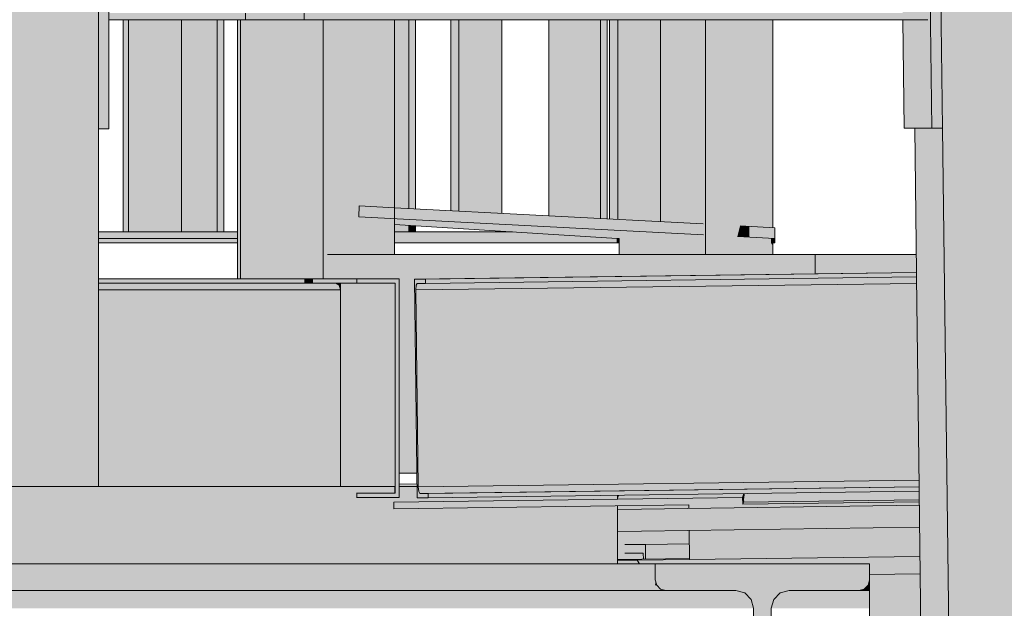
# Model space of a CAD drawing. Header units: centimetres. Extents: x -5472 to 10427, y -400 to 1902.
# Tile 43 of 91: x -4727 to -4682, y 1375 to 1402. Entities that reach past the tile are written whole.
import ezdxf

# ---------------------------------------------------------------- set-up
doc = ezdxf.new("R2010")
doc.units = ezdxf.units.CM
doc.header["$LTSCALE"] = 0.1
doc.header["$MEASUREMENT"] = 0
for name, color, linetype in [('2_barierki.K_IR', 7, 'Continuous'), ('2_kładka_IFC.K_IR', 7, 'Continuous'), ('2_schody_konstrukcja.ISTN', 7, 'Continuous'), ('2_stropy.ISTN', 7, 'Continuous'), ('2_stropy.K_IR', 7, 'Continuous')]:
    doc.layers.add(name, color=color, linetype=linetype)

# ---------------------------------------------------------------- blocks, each defined once
blk = doc.blocks.new('ElemPrzekroju_3_1')
at = {"layer": '2_schody_konstrukcja.ISTN', "linetype": 'Continuous', "lineweight": 0, "true_color": 0xffffff}
blk.add_hatch(color=7, dxfattribs=at).paths.add_polyline_path([(-4697.9, 1354.963), (-4688.1, 1354.963), (-4688.1, 1355.693), (-4688.166, 1355.938), (-4688.345, 1356.118), (-4688.59, 1356.183), (-4691.785, 1356.183), (-4692.19, 1356.292), (-4692.487, 1356.588), (-4692.595, 1356.993), (-4692.595, 1374.933), (-4692.487, 1375.338), (-4692.19, 1375.635), (-4691.785, 1375.743), (-4688.59, 1375.743), (-4688.345, 1375.809), (-4688.166, 1375.988), (-4688.1, 1376.233), (-4688.1, 1376.963), (-4697.9, 1376.963), (-4697.9, 1376.233), (-4697.835, 1375.988), (-4697.655, 1375.809), (-4697.41, 1375.743), (-4694.215, 1375.743), (-4693.81, 1375.635), (-4693.514, 1375.338), (-4693.405, 1374.933), (-4693.405, 1356.993), (-4693.514, 1356.588), (-4693.81, 1356.292), (-4694.215, 1356.183), (-4697.41, 1356.183), (-4697.655, 1356.118), (-4697.835, 1355.938), (-4697.9, 1355.693)])
at = {"layer": '2_schody_konstrukcja.ISTN', "color": 252, "linetype": 'Continuous', "lineweight": 0}
for p, q in [((-4697.9, 1376.233), (-4697.9, 1376.963)), ((-4697.835, 1375.988), (-4697.9, 1376.233)), ((-4688.1, 1376.233), (-4688.166, 1375.988)), ((-4697.655, 1375.809), (-4697.835, 1375.988)), ((-4697.41, 1375.743), (-4697.655, 1375.809)), ((-4688.345, 1375.809), (-4688.59, 1375.743)), ((-4688.166, 1375.988), (-4688.345, 1375.809)), ((-4694.215, 1375.743), (-4697.41, 1375.743)), ((-4693.81, 1375.635), (-4694.215, 1375.743)), ((-4693.514, 1375.338), (-4693.81, 1375.635)), ((-4693.405, 1374.933), (-4693.514, 1375.338)), ((-4692.487, 1375.338), (-4692.595, 1374.933)), ((-4692.19, 1375.635), (-4692.487, 1375.338)), ((-4691.785, 1375.743), (-4692.19, 1375.635)), ((-4688.59, 1375.743), (-4691.785, 1375.743)), ((-4693.405, 1356.993), (-4693.405, 1374.933)), ((-4692.595, 1374.933), (-4692.595, 1356.993)), ((-4693.514, 1356.588), (-4693.405, 1356.993)), ((-4692.595, 1356.993), (-4692.487, 1356.588)), ((-4693.81, 1356.292), (-4693.514, 1356.588)), ((-4692.487, 1356.588), (-4692.19, 1356.292)), ((-4697.835, 1355.938), (-4697.655, 1356.118)), ((-4697.655, 1356.118), (-4697.41, 1356.183)), ((-4697.41, 1356.183), (-4694.215, 1356.183)), ((-4694.215, 1356.183), (-4693.81, 1356.292)), ((-4692.19, 1356.292), (-4691.785, 1356.183)), ((-4691.785, 1356.183), (-4688.59, 1356.183)), ((-4688.59, 1356.183), (-4688.345, 1356.118)), ((-4688.345, 1356.118), (-4688.166, 1355.938)), ((-4697.9, 1355.693), (-4697.835, 1355.938)), ((-4697.9, 1354.963), (-4697.9, 1355.693)), ((-4688.166, 1355.938), (-4688.1, 1355.693))]:
    blk.add_line(p, q, dxfattribs=at)
blk = doc.blocks.new('ElemPrzekroju_4_1')
at = {"layer": '2_schody_konstrukcja.ISTN', "linetype": 'Continuous', "lineweight": 0, "true_color": 0xffffff}
for points in [[(-5009.109, 1376.963), (-5009.109, 1376.233), (-4697.9, 1376.233), (-4697.9, 1376.963)], [(-5009.109, 1375.988), (-4697.835, 1375.988), (-4697.9, 1376.233), (-5009.109, 1376.233)], [(-4697.9, 1376.233), (-4697.905, 1375.988), (-4697.835, 1375.988)], [(-4688.1, 1376.233), (-4688.166, 1375.988), (-4688.1, 1375.988)], [(-5009.109, 1375.809), (-4697.655, 1375.809), (-4697.835, 1375.988), (-5009.109, 1375.988)], [(-5009.109, 1375.809), (-4697.655, 1375.809), (-4697.835, 1375.988), (-5009.109, 1375.988)], [(-4697.655, 1375.809), (-5009.109, 1375.809), (-5009.109, 1375.743), (-4697.41, 1375.743)], [(-4697.655, 1375.809), (-5009.109, 1375.809), (-5009.109, 1375.743), (-4697.41, 1375.743)], [(-4688.345, 1375.809), (-4688.59, 1375.743), (-4688.1, 1375.743), (-4688.1, 1375.809)], [(-4688.345, 1375.809), (-4688.59, 1375.743), (-4688.1, 1375.743), (-4688.1, 1375.809)], [(-4688.345, 1375.809), (-4688.1, 1375.809), (-4688.1, 1375.988), (-4688.166, 1375.988)], [(-4688.345, 1375.809), (-4688.1, 1375.809), (-4688.1, 1375.988), (-4688.166, 1375.988)], [(-5009.109, 1375.635), (-5006.986, 1375.635), (-5006.856, 1375.676), (-5006.736, 1375.635), (-4693.81, 1375.635), (-4694.215, 1375.743), (-5009.109, 1375.743)], [(-5009.109, 1375.635), (-5006.986, 1375.635), (-5006.856, 1375.676), (-5006.736, 1375.635), (-4693.81, 1375.635), (-4694.215, 1375.743), (-5009.109, 1375.743)], [(-4693.81, 1375.635), (-5006.736, 1375.635), (-5006.504, 1375.338), (-4693.514, 1375.338)], [(-4693.81, 1375.635), (-5006.736, 1375.635), (-5006.504, 1375.338), (-4693.514, 1375.338)], [(-5006.504, 1375.338), (-5006.419, 1374.933), (-4693.405, 1374.933), (-4693.514, 1375.338)], [(-5006.504, 1375.338), (-5006.419, 1374.933), (-4693.405, 1374.933), (-4693.514, 1375.338)], [(-4692.595, 1374.933), (-4688.1, 1374.933), (-4688.1, 1375.338), (-4692.487, 1375.338)], [(-4692.487, 1375.338), (-4692.595, 1374.933), (-4688.397, 1374.933), (-4688.341, 1375.056), (-4688.1, 1375.338)], [(-4692.19, 1375.635), (-4692.487, 1375.338), (-4688.1, 1375.338), (-4688.1, 1375.635)], [(-4692.19, 1375.635), (-4692.487, 1375.338), (-4688.1, 1375.338), (-4688.1, 1375.635)], [(-4692.19, 1375.635), (-4688.1, 1375.635), (-4688.1, 1375.743), (-4691.785, 1375.743)], [(-4692.19, 1375.635), (-4688.1, 1375.635), (-4688.1, 1375.743), (-4691.785, 1375.743)]]:
    blk.add_hatch(color=7, dxfattribs=at).paths.add_polyline_path(points)
at = {"layer": '2_schody_konstrukcja.ISTN', "color": 252, "linetype": 'Continuous', "lineweight": 0}
for p, q in [((-4688.1, 1376.963), (-5009.109, 1376.963)), ((-4688.1, 1376.233), (-4688.1, 1376.963)), ((-4688.1, 1375.988), (-4688.1, 1376.233)), ((-4688.1, 1375.809), (-4688.1, 1375.988)), ((-4688.1, 1375.743), (-4688.1, 1375.809)), ((-4697.41, 1375.743), (-5009.109, 1375.743)), ((-4688.1, 1375.743), (-4688.59, 1375.743)), ((-4688.1, 1375.635), (-4688.1, 1375.743)), ((-4688.1, 1375.338), (-4688.1, 1375.635)), ((-4688.1, 1374.933), (-4688.1, 1375.338)), ((-4688.1, 1356.993), (-4688.1, 1374.933))]:
    blk.add_line(p, q, dxfattribs=at)
blk = doc.blocks.new('ElemPrzekroju_5_1')
at = {"layer": '2_stropy.K_IR', "linetype": 'Continuous', "lineweight": 0, "true_color": 0xe0e0e0}
for points in [[(-4693.853, 1379.85), (-4685.834, 1379.949), (-4685.838, 1380.287), (-4693.805, 1380.182)], [(-4699.593, 1379.623), (-4699.63, 1379.452), (-4698.522, 1379.467), (-4685.83, 1379.645), (-4696.362, 1379.497), (-4696.364, 1379.666)]]:
    blk.add_hatch(color=254, dxfattribs=at).paths.add_polyline_path(points)
at = {"layer": '2_stropy.K_IR', "linetype": 'Continuous', "lineweight": 0, "true_color": 0x9e9e9e}
for points in [[(-4693.853, 1379.85), (-4693.625, 1379.853), (-4693.853, 1379.852)], [(-4693.833, 1379.989), (-4693.837, 1379.96), (-4692.827, 1379.974), (-4685.835, 1379.988), (-4685.835, 1380.007), (-4691.204, 1379.996), (-4685.836, 1380.071), (-4685.836, 1380.101)], [(-4693.82, 1380.079), (-4693.828, 1380.018), (-4685.836, 1380.13), (-4685.837, 1380.191)], [(-4699.593, 1379.623), (-4699.63, 1379.452), (-4698.522, 1379.467), (-4685.83, 1379.645), (-4696.362, 1379.497), (-4696.364, 1379.666)]]:
    blk.add_hatch(color=253, dxfattribs=at).paths.add_polyline_path(points)
at = {"layer": '2_stropy.K_IR', "linetype": 'Continuous', "lineweight": 0, "true_color": 0x7a7a7a}
for points in [[(-4698.522, 1379.467), (-4699.63, 1379.452), (-4699.63, 1378.452), (-4698.522, 1378.467)], [(-4698.522, 1379.467), (-4699.63, 1379.452), (-4699.63, 1378.452), (-4698.522, 1378.467)], [(-4698.522, 1379.467), (-4698.522, 1378.467), (-4685.818, 1378.645), (-4685.83, 1379.644)]]:
    blk.add_hatch(color=8, dxfattribs=at).paths.add_polyline_path(points)
at = {"layer": '2_stropy.K_IR', "linetype": 'Continuous', "lineweight": 0, "true_color": 0xb1b1b1}
blk.add_hatch(color=253, dxfattribs=at).paths.add_polyline_path([(-4698.522, 1379.467), (-4698.522, 1378.467), (-4685.818, 1378.645), (-4685.83, 1379.644)])
at = {"layer": '2_stropy.K_IR', "color": 7, "linetype": 'Continuous', "lineweight": 0}
for p, q in [((-4699.63, 1379.452), (-4698.522, 1379.467)), ((-4698.522, 1379.467), (-4685.83, 1379.644)), ((-4685.818, 1378.645), (-4698.522, 1378.467)), ((-4698.522, 1378.467), (-4699.63, 1378.452))]:
    blk.add_line(p, q, dxfattribs=at)
blk = doc.blocks.new('ElemPrzekroju_106_1')
at = {"layer": '2_stropy.ISTN', "linetype": 'Continuous', "lineweight": 0, "true_color": 0xffffff}
for points in [[(-4909.563, 1376.963), (-4699.63, 1376.963), (-4699.63, 1379.623), (-4709.846, 1379.489), (-4709.85, 1379.789), (-4699.63, 1379.923), (-4699.63, 1380.105), (-4708.273, 1379.991), (-4708.782, 1379.991), (-4708.788, 1380.507), (-4709.602, 1380.507), (-4709.602, 1380), (-4711.552, 1380), (-4711.552, 1380.2), (-4709.81, 1380.2), (-4709.81, 1380.507), (-4909.563, 1380.507)], [(-4709.828, 1380.2), (-4709.81, 1380.2), (-4709.81, 1380.507), (-4709.828, 1380.507)], [(-4708.788, 1380.507), (-4709.209, 1380.507), (-4709.2, 1379.798), (-4699.63, 1379.923), (-4699.63, 1380.105), (-4708.273, 1379.991), (-4708.782, 1379.991)], [(-4711.572, 1379.912), (-4709.634, 1379.922), (-4709.616, 1380), (-4711.552, 1380), (-4711.552, 1380.2), (-4711.572, 1380.112)], [(-4699.63, 1379.923), (-4699.547, 1380.106), (-4699.63, 1380.105)], [(-4699.63, 1380.105), (-4699.63, 1379.923), (-4699.619, 1379.946), (-4699.62, 1380.105)], [(-4699.617, 1380.105), (-4699.616, 1379.953), (-4699.61, 1379.967), (-4699.61, 1380.105)], [(-4699.586, 1380.106), (-4699.604, 1380.106), (-4699.604, 1379.981), (-4699.586, 1380.021)], [(-4699.58, 1380.106), (-4699.58, 1380.033), (-4699.576, 1380.042), (-4699.576, 1380.106)], [(-4699.55, 1380.106), (-4699.55, 1380.099), (-4699.547, 1380.106)], [(-4709.91, 1379.645), (-4709.906, 1379.345), (-4709.197, 1379.358), (-4709.22, 1379.055), (-4709.286, 1378.675), (-4709.68, 1376.963), (-4699.63, 1376.963), (-4699.63, 1379.623), (-4709.846, 1379.489), (-4709.85, 1379.789)], [(-4699.593, 1379.623), (-4699.63, 1379.623), (-4699.63, 1379.452)], [(-4699.593, 1379.623), (-4699.63, 1379.623), (-4699.63, 1379.452)], [(-4699.63, 1376.963), (-4699.623, 1376.963), (-4699.623, 1377.137), (-4699.613, 1377.16), (-4699.295, 1377.165), (-4699.295, 1377.455), (-4699.298, 1377.455), (-4699.298, 1377.855), (-4699.295, 1377.863), (-4699.295, 1378.457), (-4699.63, 1378.452)], [(-4699.63, 1376.963), (-4699.623, 1376.963), (-4699.623, 1377.137), (-4699.613, 1377.16), (-4699.295, 1377.165), (-4699.295, 1377.455), (-4699.298, 1377.455), (-4699.298, 1377.855), (-4699.295, 1377.863), (-4699.295, 1378.457), (-4699.63, 1378.452)]]:
    blk.add_hatch(color=7, dxfattribs=at).paths.add_polyline_path(points)
at = {"layer": '2_stropy.ISTN', "color": 252, "linetype": 'Continuous', "lineweight": 9}
for p, q in [((-4909.563, 1380.507), (-4709.81, 1380.507)), ((-4709.602, 1380.507), (-4708.788, 1380.507)), ((-4699.63, 1379.923), (-4699.63, 1380.105)), ((-4699.63, 1376.963), (-4699.63, 1379.623))]:
    blk.add_line(p, q, dxfattribs=at)
blk = doc.blocks.new('ElemPrzekroju_388_1')
at = {"layer": '2_barierki.K_IR', "linetype": 'Continuous', "lineweight": 0, "true_color": 0xffffff}
for points in [[(-4704.427, 1392.145), (-4709.813, 1392.145), (-4709.813, 1391.645), (-4702.131, 1391.645), (-4702.131, 1391.998)], [(-4704.427, 1392.145), (-4709.813, 1392.145), (-4709.813, 1391.645), (-4702.131, 1391.645), (-4702.131, 1391.998)], [(-4702.131, 1391.998), (-4702.131, 1391.645), (-4699.644, 1391.645), (-4701.059, 1391.93)], [(-4702.131, 1391.998), (-4702.131, 1391.645), (-4699.644, 1391.645), (-4701.059, 1391.93)], [(-4723.353, 1391.85), (-4723.353, 1391.645), (-4716.992, 1391.645), (-4716.992, 1391.85)], [(-4723.353, 1391.85), (-4723.353, 1391.645), (-4717.909, 1391.645), (-4717.909, 1391.85)], [(-4699.645, 1391.839), (-4701.059, 1391.93), (-4699.644, 1391.645)], [(-4699.645, 1391.839), (-4701.059, 1391.93), (-4699.644, 1391.645)], [(-4699.645, 1391.839), (-4699.644, 1391.645), (-4699.547, 1391.645), (-4699.547, 1391.839)], [(-4699.645, 1391.839), (-4699.644, 1391.645), (-4699.547, 1391.645), (-4699.547, 1391.839)], [(-4692.432, 1391.839), (-4692.608, 1391.839), (-4692.603, 1391.839), (-4692.608, 1391.645), (-4692.431, 1391.645)], [(-4692.607, 1391.678), (-4692.434, 1391.832), (-4692.434, 1391.839), (-4692.608, 1391.839), (-4692.603, 1391.839)]]:
    blk.add_hatch(color=7, dxfattribs=at).paths.add_polyline_path(points)
at = {"layer": '2_barierki.K_IR', "color": 252, "linetype": 'Continuous', "lineweight": 0}
for p, q in [((-4709.813, 1392.145), (-4704.427, 1392.145)), ((-4723.353, 1391.645), (-4716.992, 1391.645)), ((-4709.813, 1391.645), (-4702.131, 1391.645)), ((-4702.131, 1391.645), (-4699.644, 1391.645)), ((-4699.645, 1391.839), (-4699.644, 1391.645)), ((-4699.644, 1391.645), (-4699.547, 1391.645)), ((-4692.608, 1391.645), (-4692.431, 1391.645)), ((-4692.431, 1391.645), (-4692.432, 1391.839))]:
    blk.add_line(p, q, dxfattribs=at)
blk = doc.blocks.new('ElemPrzekroju_391_1')
at = {"layer": '2_barierki.K_IR', "linetype": 'Continuous', "lineweight": 0, "true_color": 0xffffff}
for points in [[(-4711.44, 1393.337), (-4711.452, 1392.837), (-4695.698, 1392.011), (-4695.698, 1392.097)], [(-4709.813, 1393.222), (-4711.44, 1393.337), (-4695.698, 1392.097), (-4695.704, 1392.511), (-4709.813, 1393.252)], [(-4709.584, 1393.24), (-4709.575, 1393.19), (-4704.401, 1392.782), (-4704.403, 1392.968)], [(-4709.575, 1393.19), (-4709.497, 1392.735), (-4704.401, 1392.467), (-4704.401, 1392.782)], [(-4703.045, 1392.676), (-4702.005, 1392.594), (-4702.007, 1392.842), (-4703.047, 1392.896)], [(-4709.813, 1392.699), (-4699.644, 1391.839), (-4699.547, 1391.839), (-4699.547, 1391.843), (-4695.698, 1392.011), (-4709.813, 1392.751)], [(-4709.813, 1392.699), (-4699.644, 1391.839), (-4699.547, 1391.839), (-4699.547, 1391.843), (-4695.698, 1392.011), (-4709.813, 1392.751)], [(-4709.813, 1392.699), (-4709.813, 1392.49), (-4699.644, 1391.839)], [(-4709.813, 1392.699), (-4709.813, 1392.49), (-4699.644, 1391.839)], [(-4703.045, 1392.396), (-4702.005, 1392.342), (-4702.005, 1392.594), (-4703.045, 1392.676)], [(-4700.957, 1392.787), (-4700.951, 1392.511), (-4696.32, 1392.146), (-4696.328, 1392.544)], [(-4700.951, 1392.511), (-4700.949, 1392.286), (-4696.319, 1392.043), (-4696.32, 1392.146)], [(-4694.138, 1391.974), (-4692.431, 1391.839), (-4692.432, 1392.339), (-4694.024, 1392.423)], [(-4694.024, 1392.423), (-4694.138, 1391.974), (-4693.593, 1391.931), (-4693.602, 1392.401)], [(-4694.138, 1391.929), (-4692.431, 1391.839), (-4694.138, 1391.974)], [(-4694.138, 1391.974), (-4694.138, 1391.929), (-4693.593, 1391.9), (-4693.593, 1391.931)], [(-4692.431, 1391.839), (-4694.138, 1391.929), (-4692.608, 1391.839)], [(-4692.431, 1391.839), (-4694.138, 1391.929), (-4692.608, 1391.839)]]:
    blk.add_hatch(color=7, dxfattribs=at).paths.add_polyline_path(points)
at = {"layer": '2_barierki.K_IR', "color": 252, "linetype": 'Continuous', "lineweight": 0}
for p, q in [((-4711.452, 1392.837), (-4711.44, 1393.337)), ((-4709.813, 1393.252), (-4711.44, 1393.337)), ((-4695.704, 1392.511), (-4709.813, 1393.252)), ((-4695.698, 1392.011), (-4711.452, 1392.837)), ((-4699.644, 1391.839), (-4709.813, 1392.49)), ((-4692.432, 1392.339), (-4694.024, 1392.423)), ((-4692.432, 1391.839), (-4692.432, 1392.339)), ((-4699.644, 1391.839), (-4699.547, 1391.839)), ((-4692.432, 1391.839), (-4694.138, 1391.929)), ((-4692.608, 1391.839), (-4692.432, 1391.839))]:
    blk.add_line(p, q, dxfattribs=at)
blk = doc.blocks.new('ElemPrzekroju_423_1')
at = {"layer": '2_stropy.ISTN', "linetype": 'Continuous', "lineweight": 0, "true_color": 0xffffff}
for points in [[(-4699.295, 1377.863), (-4696.342, 1377.902), (-4696.349, 1378.497), (-4698.522, 1378.467), (-4699.295, 1378.457)], [(-4699.295, 1377.863), (-4696.342, 1377.902), (-4696.349, 1378.497), (-4698.522, 1378.467), (-4699.295, 1378.457)], [(-4698.448, 1377.455), (-4699.295, 1377.455), (-4699.295, 1377.165), (-4698.444, 1377.176)], [(-4698.448, 1377.455), (-4699.295, 1377.455), (-4699.295, 1377.165), (-4698.444, 1377.176)]]:
    blk.add_hatch(color=7, dxfattribs=at).paths.add_polyline_path(points)
blk = doc.blocks.new('ElemPrzekroju_648_1')
at = {"layer": '2_kładka_IFC.K_IR', "linetype": 'Continuous', "lineweight": 0, "true_color": 0x939393}
for points in [[(-4686.396, 1489.781), (-4687.668, 1489.781), (-4687.664, 1489.467), (-4686.393, 1489.467), (-4686.331, 1484.467), (-4687.603, 1484.467), (-4687.458, 1472.65), (-4686.313, 1472.65), (-4686.311, 1472.5), (-4686.311, 1472.35), (-4687.454, 1472.35), (-4686.591, 1402.15), (-4685.446, 1402.15), (-4685.445, 1402), (-4685.445, 1401.85), (-4686.587, 1401.85), (-4686.526, 1396.888), (-4685.254, 1396.888)], [(-4686.396, 1489.781), (-4687.668, 1489.781), (-4687.664, 1489.467), (-4686.393, 1489.467), (-4686.331, 1484.467), (-4687.603, 1484.467), (-4687.458, 1472.65), (-4686.313, 1472.65), (-4686.311, 1472.5), (-4686.311, 1472.35), (-4687.454, 1472.35), (-4686.591, 1402.15), (-4685.446, 1402.15), (-4685.445, 1402), (-4685.445, 1401.85), (-4686.587, 1401.85), (-4686.526, 1396.888), (-4685.254, 1396.888)], [(-4716.632, 1402.15), (-4716.632, 1401.85), (-4713.951, 1401.85), (-4713.951, 1402.15), (-4715.749, 1402.15), (-4715.825, 1402.15)], [(-4716.632, 1402.15), (-4716.632, 1401.85), (-4713.951, 1401.85), (-4713.951, 1402.15), (-4715.749, 1402.15), (-4715.825, 1402.15)], [(-4716.992, 1390), (-4716.865, 1390), (-4716.865, 1401.85), (-4716.992, 1401.85)], [(-4716.992, 1390), (-4716.865, 1390), (-4716.865, 1401.85), (-4716.992, 1401.85)], [(-4685.254, 1396.888), (-4686.042, 1396.888), (-4685.654, 1365.297), (-4684.382, 1365.297), (-4684.77, 1396.895)], [(-4685.254, 1396.888), (-4686.042, 1396.888), (-4685.654, 1365.297), (-4684.382, 1365.297), (-4684.77, 1396.895)], [(-4713.57, 1390), (-4713.57, 1389.8), (-4711.536, 1389.8), (-4711.536, 1390)], [(-4713.57, 1390), (-4713.57, 1389.8), (-4711.536, 1389.8), (-4711.536, 1390)], [(-4709.795, 1389.8), (-4712.287, 1389.8), (-4712.287, 1380.507), (-4709.859, 1380.507), (-4709.81, 1380.507), (-4709.81, 1380.2), (-4709.795, 1380.2)], [(-4709.795, 1389.8), (-4712.287, 1389.8), (-4712.287, 1380.507), (-4709.859, 1380.507), (-4709.81, 1380.507), (-4709.81, 1380.2), (-4709.795, 1380.2)], [(-4708.712, 1380.279), (-4708.737, 1380.491), (-4708.848, 1389.491), (-4708.828, 1389.703), (-4708.775, 1389.791), (-4708.394, 1389.791), (-4708.396, 1389.991), (-4708.905, 1389.991), (-4708.782, 1379.991), (-4708.273, 1379.991), (-4708.276, 1380.191), (-4708.657, 1380.191)], [(-4708.712, 1380.279), (-4708.737, 1380.491), (-4708.848, 1389.491), (-4708.828, 1389.703), (-4708.775, 1389.791), (-4708.394, 1389.791), (-4708.396, 1389.991), (-4708.905, 1389.991), (-4708.782, 1379.991), (-4708.273, 1379.991), (-4708.276, 1380.191), (-4708.657, 1380.191)], [(-4711.552, 1380.2), (-4711.552, 1380), (-4711.536, 1380), (-4711.536, 1380.2)], [(-4711.552, 1380.2), (-4711.552, 1380), (-4711.536, 1380), (-4711.536, 1380.2)], [(-4698.351, 1377.855), (-4699.298, 1377.855), (-4699.298, 1377.455), (-4698.448, 1377.455), (-4698.444, 1377.176), (-4698.343, 1377.177)], [(-4698.351, 1377.855), (-4699.298, 1377.855), (-4699.298, 1377.455), (-4698.448, 1377.455), (-4698.444, 1377.176), (-4698.343, 1377.177)], [(-4699.623, 1377.137), (-4699.623, 1376.963), (-4698.62, 1376.963), (-4698.729, 1377.137)], [(-4699.623, 1377.137), (-4699.623, 1376.963), (-4698.62, 1376.963), (-4698.729, 1377.137)]]:
    blk.add_hatch(color=252, dxfattribs=at).paths.add_polyline_path(points)
at = {"layer": '2_kładka_IFC.K_IR', "linetype": 'Continuous', "lineweight": 0, "true_color": 0xd1d1d1}
for points in [[(-4685.254, 1396.888), (-4684.77, 1396.895), (-4685.851, 1484.788), (-4685.913, 1489.787), (-4686.396, 1489.781)], [(-4722.87, 1396.866), (-4722.87, 1484.466), (-4722.87, 1489.466), (-4723.353, 1489.466), (-4723.353, 1484.466), (-4723.353, 1396.866)], [(-4684.382, 1365.297), (-4679.547, 1365.361), (-4679.694, 1377.36), (-4681.016, 1484.851), (-4685.851, 1484.788), (-4684.77, 1396.895)], [(-4728.189, 1484.466), (-4728.189, 1380.507), (-4723.353, 1380.507), (-4723.353, 1484.466)], [(-4722.87, 1402.15), (-4722.87, 1401.85), (-4716.632, 1401.85), (-4716.632, 1402.15)], [(-4685.445, 1401.85), (-4685.445, 1402), (-4685.446, 1402.15), (-4713.951, 1402.15), (-4713.951, 1401.85)], [(-4719.555, 1401.85), (-4721.976, 1401.85), (-4721.976, 1392.15), (-4719.555, 1392.15)], [(-4690.588, 1391.108), (-4690.588, 1390.232), (-4685.961, 1390.293), (-4685.971, 1391.108)], [(-4685.959, 1390.086), (-4685.961, 1390.286), (-4708.396, 1389.991), (-4708.394, 1389.791)], [(-4713.57, 1390), (-4723.353, 1390), (-4723.353, 1389.8), (-4713.57, 1389.8)], [(-4711.536, 1380), (-4709.602, 1380), (-4709.602, 1390), (-4711.536, 1390), (-4711.536, 1389.8), (-4709.795, 1389.8), (-4709.795, 1380.2), (-4711.536, 1380.2)], [(-4685.955, 1389.792), (-4708.848, 1389.491), (-4708.737, 1380.491), (-4685.845, 1380.793)], [(-4723.353, 1389.5), (-4723.353, 1380.507), (-4712.287, 1380.507), (-4712.287, 1389.5)], [(-4685.838, 1380.287), (-4685.841, 1380.487), (-4708.276, 1380.191), (-4708.273, 1379.991)], [(-4709.85, 1379.789), (-4709.846, 1379.489), (-4696.364, 1379.666), (-4696.362, 1379.497), (-4685.83, 1379.645), (-4685.832, 1379.804), (-4693.901, 1379.698), (-4693.905, 1379.998)], [(-4693.874, 1379.782), (-4685.833, 1379.888), (-4685.833, 1379.89), (-4693.874, 1379.784)], [(-4685.818, 1378.645), (-4696.349, 1378.497), (-4696.333, 1377.166), (-4685.802, 1377.305)], [(-4688.1, 1376.474), (-4688.1, 1366.073), (-4685.664, 1366.105), (-4685.792, 1376.505)]]:
    blk.add_hatch(color=254, dxfattribs=at).paths.add_polyline_path(points)
at = {"layer": '2_kładka_IFC.K_IR', "linetype": 'Continuous', "lineweight": 0, "true_color": 0xa3a3a3}
for points in [[(-4716.632, 1402.15), (-4717.73, 1402.15), (-4717.73, 1401.85), (-4716.632, 1401.85)], [(-4719.555, 1401.85), (-4721.661, 1401.85), (-4721.661, 1392.15), (-4719.555, 1392.15)], [(-4685.961, 1390.286), (-4688.11, 1390.258), (-4688.107, 1390.058), (-4685.959, 1390.086)], [(-4720.616, 1389.8), (-4716.678, 1389.8), (-4716.632, 1390), (-4720.57, 1390)], [(-4713.57, 1390), (-4713.941, 1390), (-4713.941, 1389.8), (-4713.57, 1389.8)], [(-4712.35, 1389.712), (-4712.287, 1389.5), (-4712.287, 1389.8), (-4712.501, 1389.8)], [(-4712.35, 1389.712), (-4712.287, 1389.5), (-4712.287, 1389.8), (-4712.501, 1389.8)], [(-4685.955, 1389.792), (-4708.848, 1389.491), (-4708.821, 1387.322), (-4689.134, 1387.582), (-4689.134, 1387.534), (-4688.65, 1387.54), (-4688.567, 1380.757), (-4685.845, 1380.793)], [(-4709.795, 1386.724), (-4709.795, 1386.287), (-4709.602, 1386.29), (-4709.602, 1387.565)], [(-4685.841, 1380.487), (-4687.506, 1380.465), (-4687.503, 1380.265), (-4685.838, 1380.287)], [(-4709.14, 1379.798), (-4709.137, 1379.528), (-4709.139, 1379.498), (-4696.364, 1379.666), (-4696.362, 1379.497), (-4685.83, 1379.645), (-4685.832, 1379.804), (-4693.901, 1379.698), (-4693.905, 1379.998)], [(-4693.874, 1379.784), (-4693.874, 1379.782), (-4693.758, 1379.784), (-4693.758, 1379.785)], [(-4685.818, 1378.645), (-4696.349, 1378.497), (-4696.333, 1377.166), (-4685.802, 1377.305)], [(-4696.342, 1377.882), (-4698.351, 1377.855), (-4698.343, 1377.177), (-4696.334, 1377.204)], [(-4696.342, 1377.882), (-4698.351, 1377.855), (-4698.343, 1377.177), (-4696.334, 1377.204)], [(-4688.1, 1376.474), (-4688.1, 1366.073), (-4685.664, 1366.105), (-4685.792, 1376.505)]]:
    blk.add_hatch(color=253, dxfattribs=at).paths.add_polyline_path(points)
at = {"layer": '2_kładka_IFC.K_IR', "linetype": 'Continuous', "lineweight": 0, "true_color": 0xaaaaaa}
for points in [[(-4721.976, 1401.85), (-4722.215, 1401.85), (-4722.215, 1392.15), (-4721.976, 1392.15)], [(-4716.992, 1392.15), (-4723.353, 1392.15), (-4723.353, 1391.85), (-4716.992, 1391.85)], [(-4712.882, 1390), (-4709.602, 1390), (-4709.602, 1381.108), (-4708.796, 1381.108), (-4708.905, 1389.991), (-4690.588, 1390.232), (-4690.588, 1391.108), (-4712.882, 1391.108)], [(-4689.284, 1390.249), (-4688.11, 1390.258), (-4685.961, 1390.286), (-4685.961, 1390.293)], [(-4708.737, 1380.491), (-4688.567, 1380.757), (-4688.512, 1380.545), (-4685.842, 1380.58), (-4685.845, 1380.793)], [(-4688.512, 1380.545), (-4688.387, 1380.458), (-4685.841, 1380.492), (-4685.842, 1380.58)], [(-4688.386, 1380.458), (-4687.506, 1380.465), (-4685.841, 1380.487), (-4685.841, 1380.492)], [(-4699.63, 1379.923), (-4709.2, 1379.798), (-4709.14, 1379.798), (-4693.905, 1379.998), (-4693.897, 1380.022), (-4699.619, 1379.946)], [(-4699.616, 1379.953), (-4694.665, 1380.018), (-4693.897, 1380.024), (-4693.884, 1380.064), (-4699.586, 1380.021), (-4699.604, 1379.981), (-4697.15, 1379.999), (-4699.61, 1379.967)], [(-4699.58, 1380.033), (-4693.88, 1380.075), (-4693.877, 1380.085), (-4699.576, 1380.042)], [(-4699.55, 1380.099), (-4693.859, 1380.142), (-4693.856, 1380.151), (-4699.173, 1380.111), (-4699.547, 1380.106)], [(-4693.894, 1379.722), (-4693.901, 1379.698), (-4685.832, 1379.804), (-4685.833, 1379.828), (-4686.665, 1379.817), (-4687.927, 1379.808), (-4685.833, 1379.835), (-4685.833, 1379.85), (-4686.718, 1379.838), (-4693.464, 1379.788), (-4693.874, 1379.782), (-4693.877, 1379.775), (-4688.34, 1379.817), (-4690.405, 1379.789), (-4693.88, 1379.764), (-4693.893, 1379.724), (-4693.649, 1379.726)], [(-4693.856, 1379.842), (-4685.834, 1379.901), (-4685.834, 1379.911), (-4693.623, 1379.853), (-4693.853, 1379.85)], [(-4699.298, 1377.855), (-4698.351, 1377.855), (-4696.342, 1377.882), (-4696.342, 1377.902), (-4699.295, 1377.863)], [(-4699.298, 1377.855), (-4698.351, 1377.855), (-4696.342, 1377.882), (-4696.342, 1377.902), (-4699.295, 1377.863)], [(-4699.613, 1377.16), (-4699.623, 1377.137), (-4698.729, 1377.137), (-4696.333, 1377.169), (-4696.334, 1377.204)], [(-4699.613, 1377.16), (-4699.623, 1377.137), (-4698.729, 1377.137), (-4696.333, 1377.169), (-4696.334, 1377.204)], [(-4698.729, 1377.137), (-4698.62, 1376.963), (-4693.983, 1376.963), (-4685.799, 1377.071), (-4685.802, 1377.305), (-4696.333, 1377.166), (-4696.333, 1377.169)], [(-4698.729, 1377.137), (-4698.62, 1376.963), (-4693.983, 1376.963), (-4685.799, 1377.071), (-4685.802, 1377.305), (-4696.333, 1377.166), (-4696.333, 1377.169)], [(-4685.799, 1377.071), (-4693.983, 1376.963), (-4688.1, 1376.963), (-4688.1, 1376.474), (-4685.792, 1376.505)]]:
    blk.add_hatch(color=253, dxfattribs=at).paths.add_polyline_path(points)
at = {"layer": '2_kładka_IFC.K_IR', "linetype": 'Continuous', "lineweight": 0, "true_color": 0x9b9b9b}
for points in [[(-4720.833, 1391.85), (-4716.992, 1391.85), (-4716.992, 1392.15), (-4720.833, 1392.15)], [(-4723.353, 1389.712), (-4712.35, 1389.712), (-4712.501, 1389.8), (-4723.353, 1389.8)], [(-4723.353, 1389.712), (-4712.35, 1389.712), (-4712.501, 1389.8), (-4723.353, 1389.8)], [(-4708.828, 1389.703), (-4708.848, 1389.491), (-4685.955, 1389.792), (-4685.958, 1390.004)], [(-4708.828, 1389.703), (-4708.848, 1389.491), (-4685.955, 1389.792), (-4685.958, 1390.004)], [(-4708.828, 1389.703), (-4685.958, 1390.004), (-4685.959, 1390.086), (-4708.394, 1389.791), (-4708.775, 1389.791)], [(-4708.828, 1389.703), (-4685.958, 1390.004), (-4685.959, 1390.086), (-4708.394, 1389.791), (-4708.775, 1389.791)], [(-4712.35, 1389.712), (-4723.353, 1389.712), (-4723.353, 1389.5), (-4712.287, 1389.5)], [(-4712.35, 1389.712), (-4723.353, 1389.712), (-4723.353, 1389.5), (-4712.287, 1389.5)], [(-4693.897, 1380.022), (-4693.905, 1379.998), (-4693.901, 1379.698), (-4693.894, 1379.722)], [(-4693.884, 1380.064), (-4693.897, 1380.024), (-4693.893, 1379.724), (-4693.88, 1379.764)], [(-4693.877, 1380.085), (-4693.88, 1380.075), (-4693.877, 1379.775), (-4693.874, 1379.785)], [(-4693.859, 1380.142), (-4693.856, 1379.842), (-4693.853, 1379.85), (-4693.853, 1379.852), (-4693.856, 1380.151)], [(-4693.835, 1380.181), (-4693.84, 1380.181), (-4693.837, 1379.96), (-4693.833, 1379.989)], [(-4693.831, 1380.182), (-4693.828, 1380.018), (-4693.82, 1380.079), (-4693.821, 1380.182)]]:
    blk.add_hatch(color=253, dxfattribs=at).paths.add_polyline_path(points)
at = {"layer": '2_kładka_IFC.K_IR', "linetype": 'Continuous', "lineweight": 0, "true_color": 0xe8e8e8}
for points in [[(-4708.905, 1389.991), (-4708.396, 1389.991), (-4685.961, 1390.286), (-4685.961, 1390.293)], [(-4709.602, 1380.507), (-4708.788, 1380.507), (-4708.79, 1380.622), (-4709.602, 1380.614)], [(-4685.841, 1380.492), (-4708.657, 1380.191), (-4708.276, 1380.191), (-4685.841, 1380.487)], [(-4709.85, 1379.789), (-4693.905, 1379.998), (-4693.847, 1380.181), (-4699.547, 1380.106), (-4699.63, 1379.923)], [(-4693.901, 1379.698), (-4685.832, 1379.804), (-4685.833, 1379.888), (-4693.874, 1379.782)], [(-4693.874, 1379.784), (-4685.833, 1379.89), (-4685.834, 1379.949), (-4693.853, 1379.85)]]:
    blk.add_hatch(color=254, dxfattribs=at).paths.add_polyline_path(points)
at = {"layer": '2_kładka_IFC.K_IR', "linetype": 'Continuous', "lineweight": 0, "true_color": 0xa3a3a3}
h = blk.add_hatch(color=253, dxfattribs=at)
h.paths.add_polyline_path([(-4723.353, 1389.5), (-4723.353, 1387.324), (-4721.643, 1387.324), (-4723.21, 1380.507), (-4712.287, 1380.507), (-4712.287, 1389.5)])
h.paths.add_polyline_path([(-4718.359, 1384.482), (-4717.705, 1387.324), (-4714.968, 1387.324), (-4714.968, 1385.911), (-4715.296, 1384.482)], flags=0)
at = {"layer": '2_kładka_IFC.K_IR', "linetype": 'Continuous', "lineweight": 0, "true_color": 0xf0f0f0}
for points in [[(-4708.737, 1380.491), (-4708.712, 1380.279), (-4685.842, 1380.58), (-4685.845, 1380.793)], [(-4685.799, 1377.071), (-4693.983, 1376.963), (-4688.1, 1376.963), (-4688.1, 1376.474), (-4685.792, 1376.505)]]:
    blk.add_hatch(color=7, dxfattribs=at).paths.add_polyline_path(points)
at = {"layer": '2_kładka_IFC.K_IR', "linetype": 'Continuous', "lineweight": 0, "true_color": 0xf8f8f8}
blk.add_hatch(color=7, dxfattribs=at).paths.add_polyline_path([(-4708.712, 1380.279), (-4708.657, 1380.191), (-4685.841, 1380.492), (-4685.842, 1380.58)])
at = {"layer": '2_kładka_IFC.K_IR', "linetype": 'Continuous', "lineweight": 0, "true_color": 0xbababa}
blk.add_hatch(color=9, dxfattribs=at).paths.add_polyline_path([(-4693.847, 1380.181), (-4693.905, 1379.998), (-4693.901, 1379.698), (-4693.853, 1379.85), (-4693.805, 1380.182)])
at = {"layer": '2_kładka_IFC.K_IR', "color": 7, "linetype": 'Continuous', "lineweight": 15}
for p, q in [((-4686.396, 1489.781), (-4685.254, 1396.888)), ((-4685.851, 1484.788), (-4684.77, 1396.895)), ((-4723.353, 1396.866), (-4723.353, 1484.466)), ((-4722.87, 1484.466), (-4722.87, 1396.866)), ((-4716.632, 1402.15), (-4716.632, 1401.85)), ((-4713.951, 1401.85), (-4713.951, 1402.15)), ((-4716.632, 1401.85), (-4722.87, 1401.85)), ((-4722.215, 1392.15), (-4722.215, 1401.85)), ((-4721.976, 1392.15), (-4721.976, 1401.85)), ((-4719.555, 1401.85), (-4719.555, 1392.15)), ((-4716.992, 1390), (-4716.992, 1401.85)), ((-4716.632, 1401.85), (-4713.951, 1401.85)), ((-4713.951, 1401.85), (-4685.445, 1401.85)), ((-4686.526, 1396.888), (-4686.587, 1401.85)), ((-4723.353, 1396.866), (-4722.87, 1396.866)), ((-4723.353, 1396.866), (-4723.353, 1380.507)), ((-4685.254, 1396.888), (-4686.526, 1396.888)), ((-4686.042, 1396.888), (-4685.961, 1390.286)), ((-4685.254, 1396.888), (-4684.77, 1396.895)), ((-4684.77, 1396.895), (-4684.382, 1365.297)), ((-4722.215, 1392.15), (-4723.353, 1392.15)), ((-4721.976, 1392.15), (-4722.215, 1392.15)), ((-4716.992, 1392.15), (-4721.976, 1392.15)), ((-4716.992, 1391.85), (-4723.353, 1391.85)), ((-4690.588, 1391.108), (-4712.882, 1391.108)), ((-4690.588, 1391.108), (-4690.588, 1390.232)), ((-4685.971, 1391.108), (-4690.588, 1391.108)), ((-4685.961, 1390.293), (-4708.905, 1389.991)), ((-4685.961, 1390.286), (-4708.396, 1389.991)), ((-4685.959, 1390.086), (-4685.961, 1390.286)), ((-4713.57, 1390), (-4723.353, 1390)), ((-4713.57, 1389.8), (-4723.353, 1389.8)), ((-4713.57, 1390), (-4713.57, 1389.8)), ((-4711.536, 1390), (-4713.57, 1390)), ((-4711.536, 1389.8), (-4713.57, 1389.8)), ((-4712.35, 1389.712), (-4712.501, 1389.8)), ((-4712.287, 1389.5), (-4712.287, 1389.8)), ((-4711.536, 1389.8), (-4711.536, 1390)), ((-4711.536, 1390), (-4709.602, 1390)), ((-4709.795, 1389.8), (-4711.536, 1389.8)), ((-4709.795, 1380.2), (-4709.795, 1389.8)), ((-4709.602, 1390), (-4709.602, 1380)), ((-4708.782, 1379.991), (-4708.905, 1389.991)), ((-4708.905, 1389.991), (-4708.396, 1389.991)), ((-4685.955, 1389.792), (-4708.848, 1389.491)), ((-4708.775, 1389.791), (-4708.828, 1389.703)), ((-4708.394, 1389.791), (-4708.775, 1389.791)), ((-4708.396, 1389.991), (-4708.394, 1389.791)), ((-4685.959, 1390.086), (-4708.394, 1389.791)), ((-4685.959, 1390.086), (-4685.841, 1380.487)), ((-4712.287, 1389.5), (-4723.353, 1389.5)), ((-4712.287, 1389.5), (-4712.35, 1389.712)), ((-4712.287, 1380.507), (-4712.287, 1389.5)), ((-4708.828, 1389.703), (-4708.848, 1389.491)), ((-4708.848, 1389.491), (-4708.737, 1380.491)), ((-4708.796, 1381.108), (-4709.602, 1381.108)), ((-4685.845, 1380.793), (-4708.737, 1380.491)), ((-4708.79, 1380.622), (-4709.602, 1380.614)), ((-4708.737, 1380.491), (-4708.712, 1380.279)), ((-4708.712, 1380.279), (-4708.657, 1380.191)), ((-4685.841, 1380.492), (-4708.657, 1380.191)), ((-4685.841, 1380.487), (-4708.276, 1380.191)), ((-4685.838, 1380.287), (-4708.273, 1379.991)), ((-4685.838, 1380.287), (-4685.841, 1380.487)), ((-4685.838, 1380.287), (-4685.654, 1365.297)), ((-4711.536, 1380.2), (-4711.552, 1380.2)), ((-4711.536, 1380), (-4711.552, 1380)), ((-4711.536, 1380.2), (-4709.795, 1380.2)), ((-4711.536, 1380), (-4711.536, 1380.2)), ((-4709.602, 1380), (-4711.536, 1380)), ((-4709.85, 1379.789), (-4693.905, 1379.998)), ((-4708.273, 1379.991), (-4708.782, 1379.991)), ((-4708.657, 1380.191), (-4708.276, 1380.191)), ((-4708.276, 1380.191), (-4708.273, 1379.991)), ((-4693.905, 1379.998), (-4693.847, 1380.181)), ((-4693.901, 1379.698), (-4693.905, 1379.998)), ((-4693.874, 1379.784), (-4685.833, 1379.89)), ((-4685.833, 1379.888), (-4693.874, 1379.782)), ((-4693.874, 1379.784), (-4693.853, 1379.85)), ((-4709.846, 1379.489), (-4709.85, 1379.789)), ((-4709.846, 1379.489), (-4696.364, 1379.666)), ((-4696.362, 1379.497), (-4696.364, 1379.666)), ((-4693.901, 1379.698), (-4685.832, 1379.804)), ((-4693.901, 1379.698), (-4693.874, 1379.782)), ((-4696.333, 1377.166), (-4696.349, 1378.497)), ((-4699.298, 1377.855), (-4698.351, 1377.855)), ((-4698.351, 1377.855), (-4696.342, 1377.882)), ((-4698.351, 1377.855), (-4698.343, 1377.177)), ((-4699.623, 1377.137), (-4698.729, 1377.137)), ((-4699.613, 1377.16), (-4696.334, 1377.204)), ((-4698.448, 1377.455), (-4699.298, 1377.455)), ((-4698.729, 1377.137), (-4696.333, 1377.169)), ((-4698.729, 1377.137), (-4698.62, 1376.963)), ((-4698.444, 1377.176), (-4698.448, 1377.455)), ((-4696.333, 1377.166), (-4685.802, 1377.305)), ((-4688.1, 1376.474), (-4685.792, 1376.505))]:
    blk.add_line(p, q, dxfattribs=at)
blk = doc.blocks.new('ElemPrzekroju_1391_1')
at = {"layer": '2_barierki.K_IR', "linetype": 'Continuous', "lineweight": 0, "true_color": 0xffffff}
for points in [[(-4717.926, 1401.85), (-4719.555, 1401.85), (-4719.555, 1392.15), (-4717.926, 1392.15)], [(-4719.555, 1394.444), (-4719.555, 1392.15), (-4717.926, 1392.15), (-4717.926, 1401.85), (-4719.555, 1401.85), (-4719.555, 1400.103), (-4719.381, 1400.345), (-4719.217, 1394.913)], [(-4717.926, 1401.85), (-4717.926, 1392.15), (-4717.619, 1392.15), (-4717.619, 1401.85)], [(-4717.926, 1401.85), (-4717.926, 1392.15), (-4717.619, 1392.15), (-4717.619, 1401.85)]]:
    blk.add_hatch(color=7, dxfattribs=at).paths.add_polyline_path(points)
at = {"layer": '2_barierki.K_IR', "color": 252, "linetype": 'Continuous', "lineweight": 0}
for p, q in [((-4717.926, 1392.15), (-4717.926, 1401.85)), ((-4717.619, 1392.15), (-4717.619, 1401.85))]:
    blk.add_line(p, q, dxfattribs=at)
blk = doc.blocks.new('ElemPrzekroju_1392_1')
at = {"layer": '2_barierki.K_IR', "linetype": 'Continuous', "lineweight": 0, "true_color": 0xffffff}
for points in [[(-4709.813, 1393.252), (-4709.166, 1393.218), (-4709.166, 1401.85), (-4709.813, 1401.85)], [(-4709.813, 1393.252), (-4709.166, 1393.218), (-4709.166, 1401.85), (-4709.813, 1401.85)], [(-4709.166, 1393.218), (-4708.859, 1393.202), (-4708.859, 1401.85), (-4709.166, 1401.85)], [(-4709.166, 1393.218), (-4708.859, 1393.202), (-4708.859, 1401.85), (-4709.166, 1401.85)], [(-4709.813, 1392.145), (-4709.166, 1392.145), (-4709.166, 1392.449), (-4709.813, 1392.49)], [(-4709.813, 1392.145), (-4709.166, 1392.145), (-4709.166, 1392.449), (-4709.813, 1392.49)], [(-4708.859, 1392.429), (-4709.166, 1392.449), (-4709.166, 1392.145), (-4708.859, 1392.145)], [(-4708.859, 1392.429), (-4709.166, 1392.449), (-4709.166, 1392.145), (-4708.859, 1392.145)]]:
    blk.add_hatch(color=7, dxfattribs=at).paths.add_polyline_path(points)
at = {"layer": '2_barierki.K_IR', "color": 252, "linetype": 'Continuous', "lineweight": 0}
for p, q in [((-4709.166, 1393.218), (-4709.166, 1401.85)), ((-4708.859, 1393.202), (-4708.859, 1401.85)), ((-4709.166, 1392.145), (-4709.166, 1392.449)), ((-4708.859, 1392.145), (-4708.859, 1392.429))]:
    blk.add_line(p, q, dxfattribs=at)
blk = doc.blocks.new('ElemPrzekroju_1393_1')
at = {"layer": '2_barierki.K_IR', "linetype": 'Continuous', "lineweight": 0, "true_color": 0xffffff}
for points in [[(-4702.771, 1401.85), (-4702.771, 1392.882), (-4700.406, 1392.758), (-4700.406, 1401.85)], [(-4702.771, 1401.85), (-4702.771, 1392.882), (-4700.406, 1392.758), (-4700.406, 1401.85)], [(-4700.406, 1392.758), (-4700.098, 1392.742), (-4700.098, 1401.85), (-4700.406, 1401.85)], [(-4700.406, 1392.758), (-4700.098, 1392.742), (-4700.098, 1401.85), (-4700.406, 1401.85)]]:
    blk.add_hatch(color=7, dxfattribs=at).paths.add_polyline_path(points)
at = {"layer": '2_barierki.K_IR', "color": 252, "linetype": 'Continuous', "lineweight": 0}
for p, q in [((-4702.771, 1392.882), (-4702.771, 1401.85)), ((-4700.406, 1392.758), (-4700.406, 1401.85)), ((-4700.098, 1392.742), (-4700.098, 1401.85))]:
    blk.add_line(p, q, dxfattribs=at)
blk = doc.blocks.new('ElemPrzekroju_1394_1')
at = {"layer": '2_barierki.K_IR', "linetype": 'Continuous', "lineweight": 0, "true_color": 0xffffff}
for points in [[(-4699.615, 1401.85), (-4699.994, 1401.85), (-4699.994, 1392.736), (-4699.615, 1392.716)], [(-4699.615, 1401.85), (-4699.994, 1401.85), (-4699.994, 1392.736), (-4699.615, 1392.716)], [(-4699.615, 1392.716), (-4697.656, 1392.613), (-4697.656, 1401.85), (-4699.615, 1401.85)], [(-4699.615, 1392.716), (-4697.656, 1392.613), (-4697.656, 1396.82), (-4697.697, 1401.85), (-4699.615, 1401.85)]]:
    blk.add_hatch(color=7, dxfattribs=at).paths.add_polyline_path(points)
at = {"layer": '2_barierki.K_IR', "color": 252, "linetype": 'Continuous', "lineweight": 0}
for p, q in [((-4699.994, 1392.736), (-4699.994, 1401.85)), ((-4699.615, 1392.716), (-4699.615, 1401.85)), ((-4697.656, 1392.613), (-4697.656, 1401.85))]:
    blk.add_line(p, q, dxfattribs=at)
blk = doc.blocks.new('ElemPrzekroju_1395_1')
at = {"layer": '2_barierki.K_IR', "linetype": 'Continuous', "lineweight": 0, "true_color": 0xffffff}
for points in [[(-4706.872, 1401.85), (-4707.251, 1401.85), (-4707.251, 1393.117), (-4706.872, 1393.097)], [(-4706.872, 1401.85), (-4707.251, 1401.85), (-4707.251, 1393.117), (-4706.872, 1393.097)], [(-4706.872, 1393.097), (-4704.913, 1392.994), (-4704.913, 1401.85), (-4706.872, 1401.85)], [(-4706.872, 1393.097), (-4705.673, 1393.034), (-4705.673, 1401.85), (-4706.872, 1401.85)]]:
    blk.add_hatch(color=7, dxfattribs=at).paths.add_polyline_path(points)
at = {"layer": '2_barierki.K_IR', "color": 252, "linetype": 'Continuous', "lineweight": 0}
for p, q in [((-4707.251, 1393.117), (-4707.251, 1401.85)), ((-4706.872, 1393.097), (-4706.872, 1401.85)), ((-4704.913, 1392.994), (-4704.913, 1401.85))]:
    blk.add_line(p, q, dxfattribs=at)
blk = doc.blocks.new('ElemPrzekroju_1402_1')
at = {"layer": '2_barierki.K_IR', "linetype": 'Continuous', "lineweight": 0, "true_color": 0xffffff}
for points in [[(-4699.547, 1391.843), (-4699.547, 1391.108), (-4695.605, 1391.108), (-4695.605, 1401.85), (-4697.656, 1401.85), (-4697.656, 1392.613), (-4695.704, 1392.511), (-4695.698, 1392.097), (-4695.698, 1392.011)], [(-4695.605, 1401.85), (-4695.605, 1391.108), (-4695.24, 1391.108), (-4694.939, 1401.85)], [(-4694.939, 1401.85), (-4695.24, 1391.108), (-4692.529, 1391.108), (-4692.529, 1391.645), (-4692.608, 1391.645), (-4692.603, 1391.839), (-4694.138, 1391.929), (-4694.138, 1391.974), (-4694.024, 1392.423), (-4692.529, 1392.344), (-4692.529, 1401.85)], [(-4693.694, 1401.85), (-4694.722, 1401.85), (-4694.638, 1391.108), (-4693.61, 1391.108), (-4693.616, 1391.843), (-4692.607, 1391.678), (-4692.603, 1391.839), (-4694.138, 1391.929), (-4694.138, 1391.974), (-4694.024, 1392.423), (-4693.621, 1392.402)], [(-4695.698, 1392.011), (-4699.547, 1391.843), (-4699.547, 1391.108), (-4696.225, 1391.108)], [(-4692.529, 1391.645), (-4692.608, 1391.645), (-4692.529, 1391.51)]]:
    blk.add_hatch(color=7, dxfattribs=at).paths.add_polyline_path(points)
at = {"layer": '2_barierki.K_IR', "color": 252, "linetype": 'Continuous', "lineweight": 0}
for p, q in [((-4695.605, 1391.108), (-4695.605, 1401.85)), ((-4692.529, 1392.344), (-4692.529, 1401.85)), ((-4699.547, 1391.108), (-4699.547, 1391.843)), ((-4692.529, 1391.108), (-4692.529, 1391.645))]:
    blk.add_line(p, q, dxfattribs=at)
blk = doc.blocks.new('ElemPrzekroju_1403_1')
at = {"layer": '2_barierki.K_IR', "linetype": 'Continuous', "lineweight": 0, "true_color": 0xffffff}
for points in [[(-4713.078, 1401.85), (-4716.865, 1401.85), (-4716.865, 1390), (-4713.078, 1390)], [(-4709.813, 1401.85), (-4713.078, 1401.85), (-4713.078, 1390), (-4712.882, 1390), (-4712.882, 1391.108), (-4709.813, 1391.108), (-4709.813, 1392.751), (-4711.452, 1392.837), (-4711.44, 1393.337), (-4709.813, 1393.222)], [(-4711.051, 1401.85), (-4709.813, 1394.585), (-4709.813, 1401.85)]]:
    blk.add_hatch(color=7, dxfattribs=at).paths.add_polyline_path(points)
at = {"layer": '2_barierki.K_IR', "color": 252, "linetype": 'Continuous', "lineweight": 0}
for p, q in [((-4716.865, 1390), (-4716.865, 1401.85)), ((-4713.078, 1390), (-4713.078, 1401.85)), ((-4709.813, 1393.209), (-4709.813, 1401.85)), ((-4709.813, 1392.751), (-4709.813, 1393.209)), ((-4709.813, 1391.108), (-4709.813, 1392.751))]:
    blk.add_line(p, q, dxfattribs=at)

msp = doc.modelspace()

# ---------------------------------------------------------------- block references
at = {"layer": '2_barierki.K_IR', "lineweight": 0}
for name in ['ElemPrzekroju_1403_1', 'ElemPrzekroju_1402_1', 'ElemPrzekroju_1395_1', 'ElemPrzekroju_1391_1', 'ElemPrzekroju_1392_1', 'ElemPrzekroju_1393_1', 'ElemPrzekroju_1394_1', 'ElemPrzekroju_391_1', 'ElemPrzekroju_388_1']:
    msp.add_blockref(name, (0, 0), dxfattribs=at)
at = {"layer": '2_kładka_IFC.K_IR', "lineweight": 0}
msp.add_blockref('ElemPrzekroju_648_1', (0, 0), dxfattribs=at)
at = {"layer": '2_schody_konstrukcja.ISTN', "lineweight": 0}
for name in ['ElemPrzekroju_4_1', 'ElemPrzekroju_3_1']:
    msp.add_blockref(name, (0, 0), dxfattribs=at)
at = {"layer": '2_stropy.ISTN', "lineweight": 0}
for name in ['ElemPrzekroju_106_1', 'ElemPrzekroju_423_1']:
    msp.add_blockref(name, (0, 0), dxfattribs=at)
at = {"layer": '2_stropy.K_IR', "lineweight": 0}
msp.add_blockref('ElemPrzekroju_5_1', (0, 0), dxfattribs=at)

doc.saveas('drawing.dxf')
